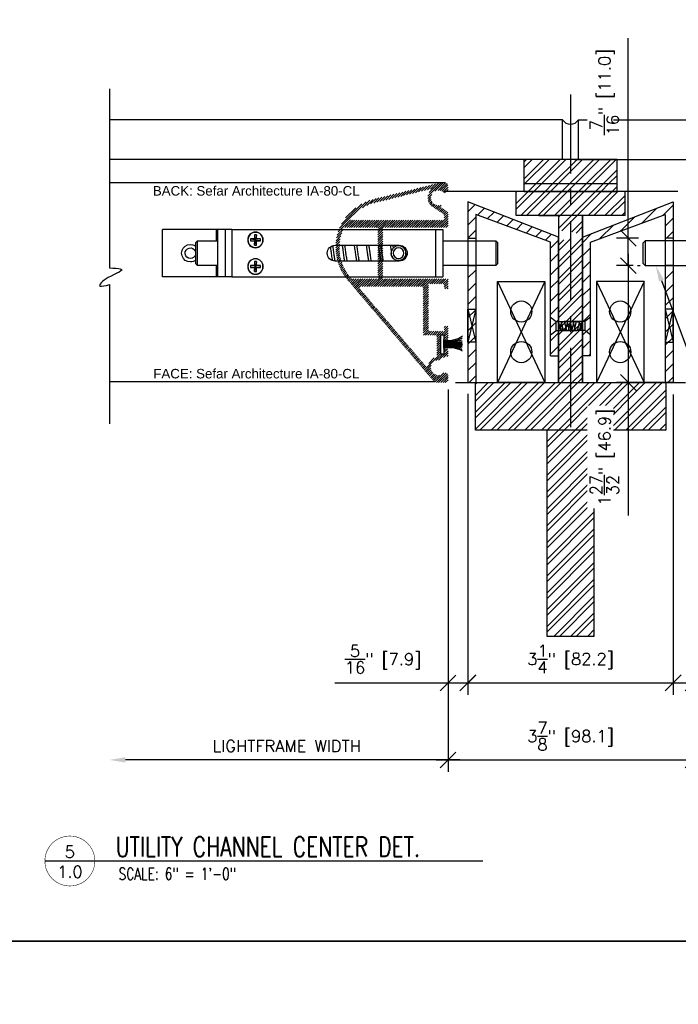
# Model space of a CAD drawing. Header units: inches. Extents: x 0 to 70.2, y -46 to 53.5.
# Tile 2 of 17: x 18.9 to 29.3, y -1 to 14.5. Entities that reach past the tile are written whole.
import ezdxf
from ezdxf import colors
from ezdxf.entities.mleader import LeaderData, LeaderLine
from ezdxf.enums import TextEntityAlignment as Align
from ezdxf.math import Vec2, Vec3

# ---------------------------------------------------------------- set-up
doc = ezdxf.new("R2010")
doc.units = ezdxf.units.IN
doc.header["$MEASUREMENT"] = 0
doc.linetypes.add('CENTER', pattern=[2, 1.25, -0.25, 0.25, -0.25])
for name, color, linetype in [('1-ARCH', 1, 'Continuous'), ('1-DIM', 4, 'Continuous'), ('1-MOUNT', 155, 'Continuous'), ('1-PANEL EDGE', 2, 'Continuous'), ('1-REF', 4, 'Continuous'), ('1-TEXT', 2, 'Continuous'), ('1-TITLE', 4, 'Continuous')]:
    doc.layers.add(name, color=color, linetype=linetype)
doc.layers.add('1-VIEWPORT', color=3, linetype='Continuous', plot=False)
doc.styles.add('TEXT', font='romans.shx')
doc.dimstyles.new('DIM 6-12', dxfattribs={"dimscale": 2, "dimtxt": 0.09375, "dimasz": 0.125, "dimexe": 0.09375, "dimexo": 0.09375, "dimgap": 0.0625, "dimtad": 1, "dimdec": 5, "dimzin": 3, "dimdsep": 46, "dimlunit": 5, "dimtxsty": 'TEXT', "dimblk": 'OBLIQUE', "dimcen": 0.09375, "dimdle": 0.09375, "dimclrd": 256, "dimclre": 4, "dimclrt": 2, "dimadec": 0, "dimazin": 0, "dimtfac": 1, "dimtdec": 5, "dimtmove": 0, "dimatfit": 3, "dimfxl": 0, "dimtolj": 1, "dimtzin": 0, "dimlwd": -1, "dimlwe": -1, "dimarcsym": 0})
pattern_1 = [(45, (-16667.46954, -4857.67709), (-0.1043956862, 0.1043956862), [])]
pattern_2 = [(45, (7.27337, -4.38977), (-0.1325825, 0.1325825), []), (45, (7.36176, -4.38977), (-0.1325825, 0.1325825), [])]

# ---------------------------------------------------------------- blocks, each defined once
blk = doc.blocks.new('_Oblique')
at = {"color": 0, "linetype": 'ByBlock', "lineweight": -2}
blk.add_line((-0.5, -0.5), (0.5, 0.5), dxfattribs=at)
blk = doc.blocks.new('*D50')
at = {"layer": '1-DIM', "color": 4, "transparency": 16777216}
for p, q in [((25.676, 8.702), (25.676, 3.885)), ((25.988, 8.635), (25.988, 3.885))]:
    blk.add_line(p, q, dxfattribs=at)
at = {"layer": '1-DIM', "transparency": 16777216}
for p, q in [((25.676, 4.073), (23.892, 4.073)), ((26.176, 4.073), (25.676, 4.073))]:
    blk.add_line(p, q, dxfattribs=at)
at = {"layer": 'Defpoints', "color": 0, "transparency": 16777216}
for p in [(25.676, 8.89), (25.988, 8.823), (25.676, 4.073)]:
    blk.add_point(p, dxfattribs=at)
at = {"layer": '1-DIM', "transparency": 16777216, "xscale": 0.25, "yscale": 0.25, "zscale": 0.25, "rotation": 180}
blk.add_blockref('_Oblique', (25.676, 4.073), dxfattribs=at)
at = {"layer": '1-DIM', "transparency": 16777216, "xscale": 0.25, "yscale": 0.25, "zscale": 0.25}
blk.add_blockref('_Oblique', (25.988, 4.073), dxfattribs=at)
at = {"layer": '1-DIM', "color": 2, "transparency": 16777216, "insert": (24.651, 4.448), "char_height": 0.1875, "attachment_point": 5, "style": 'TEXT', "bg_fill": 3, "box_fill_scale": 1.25, "bg_fill_color": 256, "bg_fill_true_color": 13158600, "bg_fill_transparency": 0}
blk.add_mtext('\\A1;{\\H1.000000x;\\S5/16;}" [7.9]', dxfattribs=at)
blk = doc.blocks.new('*D51')
at = {"layer": '1-DIM', "color": 4, "transparency": 16777216}
for p, q in [((25.988, 8.635), (25.988, 3.889)), ((29.226, 8.625), (29.226, 3.889))]:
    blk.add_line(p, q, dxfattribs=at)
at = {"layer": '1-DIM', "transparency": 16777216}
blk.add_line((25.801, 4.077), (29.414, 4.077), dxfattribs=at)
at = {"layer": 'Defpoints', "color": 0, "transparency": 16777216}
for p in [(25.988, 8.823), (29.226, 8.813), (29.226, 4.077)]:
    blk.add_point(p, dxfattribs=at)
at = {"layer": '1-DIM', "transparency": 16777216, "xscale": 0.25, "yscale": 0.25, "zscale": 0.25, "rotation": 180}
blk.add_blockref('_Oblique', (25.988, 4.077), dxfattribs=at)
at = {"layer": '1-DIM', "transparency": 16777216, "xscale": 0.25, "yscale": 0.25, "zscale": 0.25}
blk.add_blockref('_Oblique', (29.226, 4.077), dxfattribs=at)
at = {"layer": '1-DIM', "color": 2, "transparency": 16777216, "insert": (27.607, 4.452), "char_height": 0.1875, "attachment_point": 5, "style": 'TEXT', "bg_fill": 3, "box_fill_scale": 1.25, "bg_fill_color": 256, "bg_fill_true_color": 13158600, "bg_fill_transparency": 0}
blk.add_mtext('\\A1;3{\\H1.000000x;\\S1/4;}" [82.2]', dxfattribs=at)
blk = doc.blocks.new('*D52')
at = {"layer": '1-DIM', "color": 4, "transparency": 16777216}
for p, q in [((29.539, 8.702), (29.539, 3.889)), ((29.226, 8.625), (29.226, 3.889))]:
    blk.add_line(p, q, dxfattribs=at)
at = {"layer": '1-DIM', "transparency": 16777216}
for p, q in [((29.039, 4.077), (29.539, 4.077)), ((29.539, 4.077), (31.307, 4.077))]:
    blk.add_line(p, q, dxfattribs=at)
at = {"layer": 'Defpoints', "color": 0, "transparency": 16777216}
for p in [(29.539, 8.89), (29.226, 8.813), (29.539, 4.077)]:
    blk.add_point(p, dxfattribs=at)
at = {"layer": '1-DIM', "transparency": 16777216, "xscale": 0.25, "yscale": 0.25, "zscale": 0.25, "rotation": 180}
blk.add_blockref('_Oblique', (29.226, 4.077), dxfattribs=at)
at = {"layer": '1-DIM', "transparency": 16777216, "xscale": 0.25, "yscale": 0.25, "zscale": 0.25}
blk.add_blockref('_Oblique', (29.539, 4.077), dxfattribs=at)
at = {"layer": '1-DIM', "color": 2, "transparency": 16777216, "insert": (30.548, 4.452), "char_height": 0.1875, "attachment_point": 5, "style": 'TEXT', "bg_fill": 3, "box_fill_scale": 1.25, "bg_fill_color": 256, "bg_fill_true_color": 13158600, "bg_fill_transparency": 0}
blk.add_mtext('\\A1;{\\H1.000000x;\\S5/16;}" [7.9]', dxfattribs=at)
blk = doc.blocks.new('*D53')
at = {"layer": '1-DIM', "color": 4, "transparency": 16777216}
for p, q in [((25.676, 8.702), (25.676, 2.673)), ((29.539, 8.702), (29.539, 2.673))]:
    blk.add_line(p, q, dxfattribs=at)
at = {"layer": '1-DIM', "transparency": 16777216}
blk.add_line((25.488, 2.86), (29.726, 2.86), dxfattribs=at)
at = {"layer": 'Defpoints', "color": 0, "transparency": 16777216}
for p in [(25.676, 8.89), (29.539, 8.89), (29.539, 2.86)]:
    blk.add_point(p, dxfattribs=at)
at = {"layer": '1-DIM', "transparency": 16777216, "xscale": 0.25, "yscale": 0.25, "zscale": 0.25, "rotation": 180}
blk.add_blockref('_Oblique', (25.676, 2.86), dxfattribs=at)
at = {"layer": '1-DIM', "transparency": 16777216, "xscale": 0.25, "yscale": 0.25, "zscale": 0.25}
blk.add_blockref('_Oblique', (29.539, 2.86), dxfattribs=at)
at = {"layer": '1-DIM', "color": 2, "transparency": 16777216, "insert": (27.607, 3.235), "char_height": 0.1875, "attachment_point": 5, "style": 'TEXT', "bg_fill": 3, "box_fill_scale": 1.25, "bg_fill_color": 256, "bg_fill_true_color": 13158600, "bg_fill_transparency": 0}
blk.add_mtext('\\A1;3{\\H1.000000x;\\S7/8;}" [98.1]', dxfattribs=at)
blk = doc.blocks.new('*D55')
at = {"layer": '1-DIM', "color": 4, "transparency": 16777216}
blk.add_line((25.676, 8.702), (25.676, 2.673), dxfattribs=at)
at = {"layer": '1-DIM', "transparency": 16777216}
blk.add_line((25.863, 2.86), (20.588, 2.86), dxfattribs=at)
blk.add_solid([(20.588, 2.902), (20.588, 2.818), (20.338, 2.86)], dxfattribs=at)
at = {"layer": 'Defpoints', "color": 0, "transparency": 16777216}
for p in [(25.676, 8.89), (20.338, 2.86), (20.338, 2.86)]:
    blk.add_point(p, dxfattribs=at)
at = {"layer": '1-DIM', "transparency": 16777216, "xscale": 0.25, "yscale": 0.25, "zscale": 0.25}
blk.add_blockref('_Oblique', (25.676, 2.86), dxfattribs=at)
at = {"layer": '1-DIM', "color": 2, "transparency": 16777216, "insert": (23.132, 3.079), "char_height": 0.1875, "attachment_point": 5, "style": 'TEXT', "bg_fill": 3, "box_fill_scale": 1.25, "bg_fill_color": 256, "bg_fill_true_color": 13158600, "bg_fill_transparency": 0}
blk.add_mtext('\\A1;LIGHTFRAME WIDTH', dxfattribs=at)
blk = doc.blocks.new('LF_SpringBolt3')
at = {"layer": '1-MOUNT'}
for p, q in [((-23.94, 9.52), (-23.94, -9.52)), ((-20.97, 9.52), (-23.94, 9.52)), ((-20.97, 9.52), (-20.97, -9.52)), ((60.58, 9.52), (-20.97, 9.52)), ((60.58, 9.52), (63.21, 9.52)), ((60.58, 9.52), (60.58, -9.52)), ((63.21, -9.52), (63.21, 9.52)), ((63.21, 9.52), (66.18, 9.52)), ((66.18, -9.52), (66.18, 9.52)), ((66.18, 9.52), (66.74, 9.52)), ((66.74, 9.52), (88.42, 9.52)), ((66.74, 4.98), (66.74, 9.52)), ((88.42, -9.52), (88.42, 9.52)), ((-45.14, 4.98), (-45.95, 4.17)), ((-45.95, -4.17), (-45.95, 4.17)), ((-23.94, 4.98), (-45.14, 4.98)), ((-45.14, 4.98), (-45.14, -4.98)), ((49.1, 4.91), (49.1, 5.75)), ((49.1, 5.75), (50.74, 5.75)), ((49.1, 5.75), (50.95, 5.54)), ((49.1, 4.91), (50.95, 5.12)), ((50.74, 4.91), (49.1, 4.91)), ((50.74, 7.39), (51.57, 7.39)), ((50.74, 5.75), (50.74, 7.39)), ((50.74, 7.39), (50.95, 5.54)), ((50.95, 5.54), (50.74, 5.75)), ((50.74, 4.91), (50.95, 5.12)), ((50.74, 3.28), (50.95, 5.12)), ((50.74, 3.28), (50.74, 4.91)), ((50.95, 5.54), (51.37, 5.54)), ((50.95, 5.12), (50.95, 5.54)), ((51.37, 5.12), (50.95, 5.12)), ((51.57, 7.39), (51.37, 5.54)), ((51.57, 5.75), (51.37, 5.54)), ((53.21, 5.75), (51.37, 5.54)), ((51.37, 5.54), (51.37, 5.12)), ((53.21, 4.91), (51.37, 5.12)), ((51.37, 5.12), (51.57, 4.91)), ((51.57, 3.28), (51.37, 5.12)), ((51.57, 7.39), (51.57, 5.75)), ((51.57, 5.75), (53.21, 5.75)), ((51.57, 4.91), (51.57, 3.28)), ((53.21, 4.91), (51.57, 4.91)), ((53.21, 5.75), (53.21, 4.91)), ((74.4, 4.98), (66.18, 4.98)), ((75.21, 4.17), (74.4, 4.98)), ((74.4, -4.98), (74.4, 4.98)), ((75.21, 4.17), (75.21, -4.17)), ((-9.11, 0.01), (-9.11, 0)), ((19.27, 3.16), (-6.46, 3.16)), ((-3.18, 0), (-3.18, 0.01)), ((51.57, 3.28), (50.74, 3.28)), ((-6.46, -3.16), (19.27, -3.16)), ((50.74, -3.28), (51.57, -3.28)), ((50.74, -4.91), (50.74, -3.28)), ((50.74, -3.28), (50.95, -5.12)), ((51.57, -3.28), (51.37, -5.12)), ((51.57, -3.28), (51.57, -4.91)), ((-45.95, -4.17), (-45.14, -4.98)), ((-45.14, -4.98), (-23.94, -4.98)), ((49.1, -5.75), (49.1, -4.91)), ((49.1, -4.91), (50.74, -4.91)), ((49.1, -4.91), (50.95, -5.12)), ((49.1, -5.75), (50.95, -5.54)), ((50.74, -5.75), (49.1, -5.75)), ((50.95, -5.12), (50.74, -4.91)), ((50.74, -7.39), (50.95, -5.54)), ((50.74, -5.75), (50.95, -5.54)), ((50.74, -7.39), (50.74, -5.75)), ((51.57, -7.39), (50.74, -7.39)), ((50.95, -5.12), (51.37, -5.12)), ((50.95, -5.54), (50.95, -5.12)), ((51.37, -5.54), (50.95, -5.54)), ((51.57, -4.91), (51.37, -5.12)), ((53.21, -4.91), (51.37, -5.12)), ((51.37, -5.12), (51.37, -5.54)), ((51.57, -7.39), (51.37, -5.54)), ((51.37, -5.54), (51.57, -5.75)), ((53.21, -5.75), (51.37, -5.54)), ((51.57, -4.91), (53.21, -4.91)), ((51.57, -5.75), (51.57, -7.39)), ((53.21, -5.75), (51.57, -5.75)), ((53.21, -4.91), (53.21, -5.75)), ((66.18, -4.98), (74.4, -4.98)), ((66.74, -9.52), (66.74, -4.98)), ((74.4, -4.98), (75.21, -4.17)), ((-20.97, -9.52), (-23.94, -9.52)), ((60.58, -9.52), (-20.97, -9.52)), ((60.58, -9.52), (63.21, -9.52)), ((63.21, -9.52), (66.18, -9.52)), ((66.18, -9.52), (66.74, -9.52)), ((66.74, -9.52), (88.42, -9.52))]:
    blk.add_line(p, q, dxfattribs=at)
for centre, radius in [((51.16, 5.33), 3.12), ((51.16, 5.33), 3.02), ((-6.15, 0.01), 2.97), ((-6.15, 0.01), 2.15), ((51.16, -5.33), 3.12), ((51.16, -5.33), 3.02)]:
    blk.add_circle(centre, radius, dxfattribs=at)
for centre, radius, start, end in [((-6.46, 0), 3.16, 90, 270), ((19.27, 0), 3.16, 270, 90), ((77.2, 0), 3.52, 270, 124.5162), ((77.2, 0), 2.13, 270, 159.6745), ((77.2, 0), 2.13, 200.3255, 270), ((77.2, 0), 3.52, 235.4838, 270)]:
    blk.add_arc(centre, radius, start, end, dxfattribs=at)
for points, knots in [([(-9.11, 0), (-9.11, -0.07), (-9.11, -0.22), (-9.08, -0.45), (-9.04, -0.67), (-8.96, -0.96), (-8.82, -1.31), (-8.59, -1.7), (-8.3, -2.05), (-8.01, -2.32), (-7.74, -2.51), (-7.51, -2.64), (-7.27, -2.75), (-6.97, -2.85), (-6.61, -2.94), (-6.2, -2.97), (-5.78, -2.95), (-5.38, -2.87), (-4.99, -2.74), (-4.61, -2.55), (-4.25, -2.3), (-3.97, -2.02), (-3.76, -1.77), (-3.62, -1.55), (-3.49, -1.32), (-3.38, -1.07), (-3.3, -0.83), (-3.24, -0.58), (-3.2, -0.33), (-3.18, -0.13), (-3.19, -0.02), (-3.19, 0)], [0, 0, 0, 0, 0.023421, 0.047024, 0.071189, 0.09554, 0.14249, 0.190629, 0.241214, 0.292972, 0.321092, 0.349414, 0.378424, 0.407702, 0.450714, 0.494929, 0.537966, 0.582295, 0.625059, 0.668737, 0.718873, 0.770138, 0.798363, 0.826795, 0.855925, 0.885321, 0.911617, 0.938141, 0.965431, 0.993005, 1, 1, 1, 1]), ([(-3.84, 3.16), (-3.88, 2.93), (-3.93, 2.57), (-3.99, 2.17), (-4.01, 2.03)], [0, 0, 0, 0, 0.6378752, 1, 1, 1, 1]), ([(-3.32, 0.81), (-3.29, 1.01), (-3.21, 1.58), (-3.09, 2.37), (-3.01, 2.91), (-2.97, 3.13)], [0, 0, 0, 0, 0.241534, 0.691453, 1, 1, 1, 1]), ([(0.98, 3.16), (0.95, 2.92), (0.87, 2.44), (0.75, 1.63), (0.63, 0.73), (0.49, -0.27), (0.34, -1.33), (0.19, -2.31), (0.1, -2.92), (0.05, -3.16), (0.05, -3.16)], [0, 0, 0, 0, 0.120837, 0.24625, 0.377183, 0.523505, 0.688433, 0.855096, 0.997092, 1, 1, 1, 1]), ([(0.93, -3.16), (0.97, -2.88), (1.07, -2.32), (1.2, -1.41), (1.33, -0.5), (1.45, 0.42), (1.59, 1.39), (1.73, 2.35), (1.82, 2.91), (1.86, 3.16)], [0, 0, 0, 0, 0.150741, 0.2964635, 0.4316106, 0.5604669, 0.7055656, 0.8682566, 1, 1, 1, 1]), ([(5.81, 3.16), (5.78, 2.97), (5.71, 2.52), (5.59, 1.73), (5.47, 0.83), (5.34, -0.11), (5.19, -1.13), (5.04, -2.15), (4.94, -2.84), (4.88, -3.13), (4.88, -3.16)], [0, 0, 0, 0, 0.097133, 0.2369338, 0.3666821, 0.5007488, 0.6530897, 0.8220158, 0.9828218, 1, 1, 1, 1]), ([(5.75, -3.16), (5.77, -3.08), (5.82, -2.76), (5.92, -2.13), (6.04, -1.3), (6.17, -0.41), (6.3, 0.55), (6.44, 1.58), (6.58, 2.49), (6.66, 2.99), (6.69, 3.16)], [0, 0, 0, 0, 0.046997, 0.181494, 0.312591, 0.44025, 0.578891, 0.735808, 0.906679, 1, 1, 1, 1]), ([(10.64, 3.16), (10.62, 3.06), (10.56, 2.66), (10.44, 1.87), (10.3, 0.87), (10.16, -0.14), (10.01, -1.2), (9.86, -2.25), (9.75, -2.87), (9.7, -3.16)], [0, 0, 0, 0, 0.0532998, 0.2154366, 0.365836, 0.5051875, 0.6614234, 0.8394436, 1, 1, 1, 1]), ([(10.58, -3.16), (10.59, -3.08), (10.65, -2.77), (10.74, -2.15), (10.87, -1.29), (11.01, -0.32), (11.15, 0.75), (11.31, 1.83), (11.43, 2.65), (11.49, 3.05), (11.51, 3.16)], [0, 0, 0, 0, 0.0480838, 0.1736446, 0.3081735, 0.4535158, 0.6104099, 0.7815459, 0.9413027, 1, 1, 1, 1]), ([(15.47, 3.16), (15.45, 3.06), (15.37, 2.62), (15.25, 1.77), (15.1, 0.72), (14.97, -0.29), (14.82, -1.3), (14.68, -2.29), (14.58, -2.88), (14.53, -3.16)], [0, 0, 0, 0, 0.056397, 0.233949, 0.390134, 0.529663, 0.680422, 0.843136, 1, 1, 1, 1]), ([(15.4, -3.16), (15.44, -2.97), (15.52, -2.48), (15.65, -1.57), (15.81, -0.49), (15.95, 0.58), (16.09, 1.56), (16.22, 2.42), (16.3, 2.92), (16.34, 3.16)], [0, 0, 0, 0, 0.106215, 0.264768, 0.437063, 0.595219, 0.741555, 0.877063, 1, 1, 1, 1]), ([(20.26, 2.97), (20.24, 2.86), (20.17, 2.43), (20.05, 1.61), (19.91, 0.6), (19.79, -0.34), (19.66, -1.24), (19.52, -2.12), (19.42, -2.79), (19.37, -3.09), (19.36, -3.15)], [0, 0, 0, 0, 0.057718, 0.232397, 0.388826, 0.526345, 0.661832, 0.807932, 0.963476, 1, 1, 1, 1]), ([(20.26, -2.98), (20.29, -2.78), (20.38, -2.26), (20.52, -1.33), (20.67, -0.28), (20.8, 0.69), (20.92, 1.57), (21.01, 2.2), (21.06, 2.52), (21.07, 2.59)], [0, 0, 0, 0, 0.122851, 0.320395, 0.502939, 0.664, 0.811265, 0.962056, 1, 1, 1, 1])]:
    blk.add_open_spline(points, degree=3, knots=knots, dxfattribs=at)
blk = doc.blocks.new('*D56')
at = {"layer": '1-DIM', "transparency": 16777216}
for p, q in [((28.518, 11.09), (28.518, 14.245)), ((28.518, 10.658), (28.518, 11.277))]:
    blk.add_line(p, q, dxfattribs=at)
at = {"layer": '1-DIM', "color": 4, "transparency": 16777216}
for p, q in [((28.677, 11.09), (28.33, 11.09)), ((28.597, 10.658), (28.33, 10.658))]:
    blk.add_line(p, q, dxfattribs=at)
at = {"layer": 'Defpoints', "color": 0, "transparency": 16777216}
for p in [(28.865, 11.09), (28.518, 10.658), (28.784, 10.658)]:
    blk.add_point(p, dxfattribs=at)
at = {"layer": '1-DIM', "transparency": 16777216, "xscale": 0.25, "yscale": 0.25, "zscale": 0.25}
for p, rotation in [((28.518, 11.09), 90), ((28.518, 10.658), 270)]:
    blk.add_blockref('_Oblique', p, dxfattribs=dict(at, rotation=rotation))
at = {"layer": '1-DIM', "color": 2, "transparency": 16777216, "insert": (28.143, 13.397), "char_height": 0.1875, "attachment_point": 5, "rotation": 90, "style": 'TEXT', "bg_fill": 3, "box_fill_scale": 1.25, "bg_fill_color": 256, "bg_fill_true_color": 13158600, "bg_fill_transparency": 0}
blk.add_mtext('\\A1;{\\H1.000000x;\\S7/16;}" [11.0]', dxfattribs=at)
blk = doc.blocks.new('*D57')
at = {"layer": '1-DIM', "transparency": 16777216}
for p, q in [((28.518, 10.845), (28.518, 8.813)), ((28.518, 8.813), (28.518, 6.714))]:
    blk.add_line(p, q, dxfattribs=at)
at = {"layer": '1-DIM', "color": 4, "transparency": 16777216}
for p, q in [((28.665, 10.658), (28.705, 10.658)), ((29.084, 8.813), (28.33, 8.813))]:
    blk.add_line(p, q, dxfattribs=at)
at = {"layer": 'Defpoints', "color": 0, "transparency": 16777216}
for p in [(28.478, 10.658), (28.518, 8.813), (29.272, 8.813)]:
    blk.add_point(p, dxfattribs=at)
at = {"layer": '1-DIM', "transparency": 16777216, "xscale": 0.25, "yscale": 0.25, "zscale": 0.25}
for p, rotation in [((28.518, 10.658), 90), ((28.518, 8.813), 270)]:
    blk.add_blockref('_Oblique', p, dxfattribs=dict(at, rotation=rotation))
at = {"layer": '1-DIM', "color": 2, "transparency": 16777216, "insert": (28.143, 7.638), "char_height": 0.1875, "attachment_point": 5, "rotation": 90, "style": 'TEXT', "bg_fill": 3, "box_fill_scale": 1.25, "bg_fill_color": 256, "bg_fill_true_color": 13158600, "bg_fill_transparency": 0}
blk.add_mtext('\\A1;1{\\H1.000000x;\\S27/32;}" [46.9]', dxfattribs=at)
blk = doc.blocks.new('*U86')
at = {"layer": '1-TITLE', "const_width": 0.00651}
blk.add_lwpolyline([(0, 0, 1), (0.628, 0, 0.414214), (0.314, 0.314, 0.414214), (0, 0, 2.926408)], format="xyb", dxfattribs=at)
at = {"layer": '1-TITLE', "const_width": 0.02}
blk.add_lwpolyline([(0, 0), (5.507, 0)], dxfattribs=at)
at = {"layer": '1-TEXT', "color": 2, "style": 'TEXT'}
blk.add_attdef('VIEWNAME', (0.89, 0.061), '', height=0.25, dxfattribs=at)
at = {"layer": '1-TEXT', "style": 'TEXT'}
for tag, p in [('DETAIL#', (0.301, 0.094)), ('SHEET#', (0.306, -0.207))]:
    blk.add_attdef(tag, text='', height=0.125, dxfattribs=at).set_placement(p, align=Align.CENTER)
for tag, p in [('NOTE1', (0.926, -0.281)), ('NOTE2', (0.926, -0.463)), ('NOTE3', (0.926, -0.655)), ('NOTE4', (0.926, -0.832))]:
    blk.add_attdef(tag, p, '', height=0.125, dxfattribs=at)

msp = doc.modelspace()

# ---------------------------------------------------------------- hatches: boundary and pattern name
at = {"layer": '1-ARCH', "ltscale": 0.005}
h = msp.add_hatch(dxfattribs=at)
h.set_pattern_fill('ANSI32', color=8, scale=0.5)
h.set_pattern_definition(pattern_2)
h.paths.add_polyline_path([(28.341, 11.954105), (28.341, 12.334105), (26.873402, 12.334105), (26.873402, 11.954105)])
h = msp.add_hatch(dxfattribs=at)
h.set_pattern_fill('ANSI32', color=8, scale=0.5)
h.set_pattern_definition(pattern_2)
h.paths.add_polyline_path([(27.417201, 11.208874), (27.510951, 11.208874), (27.520661, 11.207824), (27.530367, 11.206757), (27.540062, 11.205656), (27.549743, 11.204502), (27.559404, 11.20328), (27.569041, 11.201972), (27.578648, 11.20056), (27.588221, 11.199028), (27.597754, 11.197358), (27.607243, 11.195532), (27.616683, 11.193535), (27.626068, 11.191348), (27.635395, 11.188955), (27.644658, 11.186338), (27.653856, 11.183493), (27.662993, 11.180436), (27.672075, 11.177185), (27.681106, 11.173757), (27.690092, 11.17017), (27.699038, 11.166442), (27.707948, 11.162591), (27.716828, 11.158633), (27.725683, 11.154587), (27.734518, 11.150471), (27.743337, 11.146301), (27.752147, 11.142097), (27.760951, 11.137874), (27.752147, 11.133652), (27.743337, 11.129447), (27.734518, 11.125278), (27.725683, 11.121161), (27.716828, 11.117116), (27.707948, 11.113158), (27.699038, 11.109306), (27.690092, 11.105579), (27.681106, 11.101992), (27.672075, 11.098564), (27.662993, 11.095313), (27.653856, 11.092256), (27.644658, 11.089411), (27.635395, 11.086794), (27.626068, 11.0844), (27.616683, 11.082214), (27.607243, 11.080216), (27.597754, 11.078391), (27.588221, 11.076721), (27.578648, 11.075189), (27.569041, 11.073777), (27.559404, 11.072469), (27.549743, 11.071247), (27.540062, 11.070093), (27.530367, 11.068992), (27.520661, 11.067924), (27.510951, 11.066874), (27.417201, 11.066874), (27.417201, 8.812574), (27.797201, 8.812574), (27.797201, 11.449105), (27.417201, 11.449105)])
h.paths.add_polyline_path([(28.466, 11.449105), (28.466, 11.829105), (26.748402, 11.829105), (26.748402, 11.449105)])
h = msp.add_hatch(dxfattribs=at)
h.set_pattern_fill('ANSI32', color=8, scale=0.5)
h.set_pattern_definition(pattern_2)
h.paths.add_polyline_path([(28.341, 11.829105), (28.341, 11.954105), (26.873402, 11.954105), (26.873402, 11.829105)])
h = msp.add_hatch(dxfattribs=at)
h.set_pattern_fill('ANSI31', color=8, scale=1.181102)
h.set_pattern_definition(pattern_1)
h.paths.add_polyline_path([(25.988107, 11.089506), (26.113107, 11.089506), (26.113107, 11.463952), (27.292201, 11.02915), (27.292201, 9.235927), (27.417201, 9.235927), (27.417201, 11.106519), (25.988107, 11.665906)])
h.paths.add_polyline_path([(26.113107, 10.657636), (25.988107, 10.657636), (25.988107, 8.824105), (26.113107, 8.812574)])

# ---------------------------------------------------------------- linework, layer by layer
for p, q in [((27.482201, 12.959105), (20.337714, 12.959105)), ((27.482201, 12.334105), (27.482201, 12.959105)), ((27.732201, 12.334105), (27.732201, 12.959105)), ((27.732201, 12.959105), (34.246989, 12.959105)), ((27.482201, 12.334105), (20.337714, 12.334105)), ((28.341, 12.334105), (26.873402, 12.334105)), ((26.873402, 11.954105), (26.873402, 12.334105)), ((27.667201, 12.334105), (34.246989, 12.334105)), ((28.341, 11.954105), (28.341, 12.334105)), ((29.301514, 11.829105), (25.606293, 11.829105)), ((26.748402, 11.449105), (26.748402, 11.829105)), ((26.873402, 11.829105), (26.873402, 11.954105)), ((26.873402, 11.954105), (28.341, 11.954105)), ((26.873402, 11.954105), (28.341, 11.954105)), ((26.873402, 11.829105), (28.341, 11.829105)), ((28.341, 11.829105), (28.341, 11.954105)), ((28.466, 11.449105), (28.466, 11.829105)), ((28.466, 11.449105), (26.748402, 11.449105)), ((27.104701, 11.449105), (27.417201, 11.449105)), ((27.417201, 11.449105), (27.417201, 8.812574)), ((27.417201, 11.449105), (27.417201, 8.812574)), ((27.797201, 11.449105), (27.797201, 8.812574)), ((27.797201, 8.812574), (27.797201, 11.449105)), ((25.988107, 11.089506), (26.113107, 11.089506)), ((29.226296, 11.089506), (29.101296, 11.089506)), ((25.988107, 10.657636), (26.113107, 10.657636)), ((25.988107, 9.969806), (26.113107, 9.450432)), ((26.113107, 9.969806), (25.988107, 9.450432)), ((29.226296, 9.969806), (29.101296, 9.450432)), ((29.101296, 9.969806), (29.226296, 9.450432)), ((27.293231, 9.844931), (27.379283, 9.777408)), ((27.921172, 9.844931), (27.835119, 9.777408)), ((27.293231, 9.567579), (27.379283, 9.635102)), ((27.379283, 9.635102), (27.379283, 9.777408)), ((27.45356, 9.635255), (27.417201, 9.777408)), ((27.42231, 9.635255), (27.51606, 9.635255)), ((27.496067, 9.635255), (27.459709, 9.777408)), ((27.548285, 9.635255), (27.511926, 9.777408)), ((27.529749, 9.635255), (27.566108, 9.777408)), ((27.588958, 9.635255), (27.552599, 9.777408)), ((27.574198, 9.635255), (27.610557, 9.777408)), ((27.640204, 9.635255), (27.603845, 9.777408)), ((27.625444, 9.635255), (27.661803, 9.777408)), ((27.684653, 9.635255), (27.648295, 9.777408)), ((27.666118, 9.635255), (27.702477, 9.777408)), ((27.792092, 9.635255), (27.698342, 9.635255)), ((27.718335, 9.635255), (27.754694, 9.777408)), ((27.760842, 9.635255), (27.797201, 9.777408)), ((27.835119, 9.777408), (27.835119, 9.635102)), ((27.921172, 9.567579), (27.835119, 9.635102)), ((27.292201, 9.235927), (27.417201, 9.235927)), ((27.922201, 9.235927), (27.797201, 9.235927)), ((25.794701, 8.812574), (29.419701, 8.812574)), ((25.988107, 8.812574), (26.113107, 8.812574))]:
    msp.add_line(p, q, dxfattribs=at)
at = {"layer": '1-ARCH'}
msp.add_line((29.226296, 10.657636), (29.101296, 10.657636), dxfattribs=at)
at = {"layer": '1-ARCH', "ltscale": 0.005}
for points in [[(26.113107, 9.450432), (25.988107, 9.450432), (25.988107, 9.969806), (26.113107, 9.969806)], [(29.101296, 9.450432), (29.226296, 9.450432), (29.226296, 9.969806), (29.101296, 9.969806)]]:
    msp.add_lwpolyline(points, close=True, dxfattribs=at)
for points in [[(27.379283, 9.777408), (27.706134, 9.777408)], [(27.379283, 9.635102), (27.706134, 9.635102)], [(27.835119, 9.777408), (27.508268, 9.777408)], [(27.835119, 9.635102), (27.508268, 9.635102)]]:
    msp.add_lwpolyline(points, dxfattribs=at)
for centre in [(26.830453, 9.93413), (28.390854, 9.93413), (26.830453, 9.293756), (28.390854, 9.293756)]:
    msp.add_circle(centre, 0.167135, dxfattribs=at)
msp.add_arc((27.607201, 13.035571), 0.146534, 211.4555234, 328.5444766, dxfattribs=at)
for points in [[(27.508268, 9.777255), (27.464466, 9.755613), (27.448342, 9.706255)], [(27.508268, 9.635255), (27.464466, 9.656897), (27.448342, 9.706255)], [(27.706134, 9.777255), (27.749936, 9.755613), (27.76606, 9.706255)], [(27.706134, 9.635255), (27.749936, 9.656897), (27.76606, 9.706255)]]:
    msp.add_spline(points, degree=3, dxfattribs=at)
at = {"layer": '1-MOUNT'}
for p, q in [((25.616552, 9.562548), (25.557496, 9.562548)), ((25.557496, 9.562548), (25.557496, 9.267272)), ((25.616552, 9.267272), (25.616552, 9.562548)), ((25.557496, 9.267272), (25.616552, 9.267272))]:
    msp.add_line(p, q, dxfattribs=at)
for centre, radius, start, end in [((25.683089, 9.84231), 0.364943, 256.4489011, 307.1148358), ((25.717643, 10.043792), 0.584353, 258.2738241, 288.0779778), ((25.698251, 9.875249), 0.408995, 255.9635337, 299.8023488), ((25.708569, 8.907279), 0.464056, 65.7759946, 103.6722092), ((25.727241, 12.012814), 2.588179, 267.1577647, 273.8349751), ((25.727241, 6.817006), 2.588179, 86.1650249, 92.8422353), ((25.742838, 10.697982), 1.24854, 263.3870363, 277.178616), ((25.71202, 8.689951), 0.691411, 74.3220725, 99.4034058), ((25.698281, 8.95403), 0.409526, 60.2450641, 104.0221902), ((25.751082, 11.282359), 1.839888, 265.2942058, 274.5743684), ((25.751082, 7.547461), 1.839888, 85.4256316, 94.7057942), ((25.72527, 10.998589), 1.568007, 265.4372708, 276.377858), ((25.72527, 7.83123), 1.568007, 83.622142, 94.5627292), ((25.74261, 5.484373), 3.926855, 87.6846174, 92.0719572), ((25.724044, 13.543809), 4.128813, 268.2893338, 272.4625206)]:
    msp.add_arc(centre, radius, start, end, dxfattribs=at)
at = {"layer": '1-PANEL EDGE'}
for p, q in [((25.636237, 11.962342), (20.337714, 11.962342)), ((25.471226, 8.823491), (20.337714, 8.823491))]:
    msp.add_line(p, q, dxfattribs=at)
at = {"layer": '1-VIEWPORT'}
for points in [[(11, 46), (70.242809, 46), (70.242809, 0), (11, 0)], [(11, 0), (70.242809, 0), (70.242809, -46), (11, -46)]]:
    msp.add_lwpolyline(points, close=True, dxfattribs=at)

# ---------------------------------------------------------------- block references
at = {"layer": '1-MOUNT', "yscale": 0.03937007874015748, "zscale": 0.03937007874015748}
for p, xscale in [((24.653048, 10.853886), -0.03937007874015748), ((30.561355, 10.853886), 0.03937007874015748)]:
    msp.add_blockref('LF_SpringBolt3', p, dxfattribs=dict(at, xscale=xscale))
at = {"layer": '1-TITLE'}
ref = msp.add_blockref('*U86', (19.318463, 1.265638), dxfattribs=dict(at, xscale=1.254172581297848, yscale=1.254172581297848, zscale=1.254172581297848))
ref.add_attrib('VIEWNAME', 'UTILITY CHANNEL CENTER DET.', (20.434804, 1.334797), dxfattribs={"color": 2, "height": 0.31249502, "style": 'TEXT', "width": 0.75})
ref.add_attrib('DETAIL#', '5', dxfattribs={"color": 2, "height": 0.1875, "style": 'TEXT'}).set_placement((19.712553, 1.409406), align=Align.MIDDLE_CENTER)
ref.add_attrib('SHEET#', '1.0', dxfattribs={"color": 2, "height": 0.1875, "style": 'TEXT'}).set_placement((19.712553, 1.095853), align=Align.MIDDLE_CENTER)
ref.add_attrib('NOTE1', 'SCALE: 6" = 1\'-0"', dxfattribs={"color": 2, "height": 0.1875, "style": 'TEXT', "width": 0.75}).set_placement((20.480002, 0.913644), align=Align.BOTTOM_LEFT)

# ---------------------------------------------------------------- texts
at = {"layer": '1-TEXT', "insert": (20.476615, 11.912775), "char_height": 0.15, "width": 4.32721011, "attachment_point": 1, "line_spacing_factor": 0.963855}
msp.add_mtext('\\pi0.54456;{\\fArial|b0|i0|c0|p34;BACK: Sefar Architecture IA-80-CL}', dxfattribs=at)

# ---------------------------------------------------------------- next in the draw order: dimensions: what is measured, and where the dimension line sits
at = {"layer": '1-DIM'}
dim = msp.add_linear_dim(base=(25.675607, 4.072835), p1=(25.988107, 8.822574), p2=(25.675607, 8.889919), dimstyle='DIM 6-12', override={"dimpost": '"'}, dxfattribs=at)
dim.commit()
dim.dimension.update_dxf_attribs({"geometry": '*D50', "text_midpoint": (24.650822, 4.072835), "dimtype": 160})

# ---------------------------------------------------------------- next in the draw order: dimensions: what is measured, and where the dimension line sits
dim = msp.add_linear_dim(base=(29.226296, 4.076744), p1=(25.988107, 8.822574), p2=(29.226296, 8.812574), dimstyle='DIM 6-12', override={"dimpost": '"'}, dxfattribs=at)
dim.commit()
dim.dimension.update_dxf_attribs({"geometry": '*D51', "text_midpoint": (27.607201, 4.451744)})

# ---------------------------------------------------------------- next in the draw order: dimensions: what is measured, and where the dimension line sits
dim = msp.add_linear_dim(base=(29.538796, 4.076744), p1=(29.226296, 8.812574), p2=(29.538796, 8.889919), dimstyle='DIM 6-12', override={"dimpost": '"'}, dxfattribs=at)
dim.commit()
dim.dimension.update_dxf_attribs({"geometry": '*D52', "text_midpoint": (30.547724, 4.076744), "dimtype": 160})

# ---------------------------------------------------------------- next in the draw order: dimensions: what is measured, and where the dimension line sits
dim = msp.add_linear_dim(base=(29.538796, 2.860109), p1=(25.675607, 8.889919), p2=(29.538796, 8.889919), dimstyle='DIM 6-12', override={"dimpost": '"'}, dxfattribs=at)
dim.commit()
dim.dimension.update_dxf_attribs({"geometry": '*D53', "text_midpoint": (27.607201, 3.235109)})

# ---------------------------------------------------------------- next in the draw order: hatches: boundary and pattern name
at = {"layer": '1-ARCH', "ltscale": 0.005}
h = msp.add_hatch(dxfattribs=at)
h.set_pattern_fill('ANSI31', color=8, scale=1.181102)
h.set_pattern_definition(pattern_1)
h.paths.add_polyline_path([(29.226296, 11.089506), (29.101296, 11.089506), (29.101296, 11.463952), (27.922201, 11.02915), (27.922201, 9.235927), (27.797201, 9.235927), (27.797201, 11.106519), (29.226296, 11.665906)])
h.paths.add_polyline_path([(29.101296, 10.657636), (29.226296, 10.657636), (29.226296, 8.824105), (29.101296, 8.812574)])
h = msp.add_hatch(dxfattribs=at)
h.set_pattern_fill('ANSI32', color=8, scale=0.5)
h.set_pattern_definition([(45, (-16668.2047, -4847.14399), (-0.1325825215, 0.1325825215), []), (45, (-16668.11631, -4847.14399), (-0.1325825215, 0.1325825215), [])])
h.paths.add_polyline_path([(27.607201, 8.812574), (26.107201, 8.812574), (26.107201, 8.062574), (27.607201, 8.062574)])
h.paths.add_polyline_path([(29.107201, 8.812574), (27.607201, 8.812574), (27.607201, 8.062574), (29.107201, 8.062574)])
h.paths.add_polyline_path([(27.232201, 8.062574), (27.232201, 4.812574), (27.982201, 4.812574), (27.982201, 8.062574)])

# ---------------------------------------------------------------- next in the draw order: linework, layer by layer
for p, q in [((26.45455, 10.406967), (27.202398, 8.812574)), ((27.202398, 10.406967), (26.45455, 8.812574)), ((27.417201, 8.812574), (27.417201, 10.406967)), ((28.766757, 10.406967), (28.018909, 8.812574)), ((28.018909, 10.406967), (28.766757, 8.812574)), ((26.117201, 8.812574), (26.232201, 8.812574)), ((28.722201, 8.812574), (28.607201, 8.812574)), ((29.226296, 8.812574), (29.101296, 8.812574))]:
    msp.add_line(p, q, dxfattribs=at)
for points in [[(27.417201, 9.235927), (27.417201, 11.106519), (25.988107, 11.665906), (25.988107, 8.812574)], [(27.797201, 9.235927), (27.797201, 11.106519), (29.226296, 11.665906), (29.226296, 8.812574)], [(27.292201, 9.235927), (27.292201, 11.02915), (26.113107, 11.463952), (26.113107, 8.812574)], [(27.922201, 9.235927), (27.922201, 11.02915), (29.101296, 11.463952), (29.101296, 8.812574)]]:
    msp.add_lwpolyline(points, dxfattribs=at)
for points in [[(26.45455, 10.406967), (27.202398, 10.406967), (27.202398, 8.812574), (26.45455, 8.812574)], [(28.766757, 10.406967), (28.018909, 10.406967), (28.018909, 8.812574), (28.766757, 8.812574)], [(26.107201, 8.812574), (29.107201, 8.812574), (29.107201, 8.062574), (26.107201, 8.062574)], [(27.982201, 8.062574), (27.232201, 8.062574), (27.232201, 4.812574), (27.982201, 4.812574)]]:
    msp.add_lwpolyline(points, close=True, dxfattribs=at)
at = {"layer": '1-REF', "linetype": 'CENTER'}
msp.add_line((27.607201, 13.35919), (27.607201, 7.962306), dxfattribs=at)

# ---------------------------------------------------------------- next in the draw order: dimensions: what is measured, and where the dimension line sits
at = {"layer": '1-DIM'}
dim = msp.add_linear_dim(base=(20.337714, 2.860109), p1=(25.675607, 8.889919), p2=(20.337714, 2.860109), angle=180, text='LIGHTFRAME WIDTH', dimstyle='DIM 6-12', override={"dimpost": '"', "dimblk1": 'Oblique', "dimsah": 1}, dxfattribs=at)
dim.commit()
dim.dimension.update_dxf_attribs({"geometry": '*D55', "text_midpoint": (23.13166, 3.078859)})

# ---------------------------------------------------------------- next in the draw order: hatches: boundary and pattern name
at = {"layer": '1-MOUNT'}
h = msp.add_hatch(dxfattribs=at)
h.set_pattern_fill('ANSI31', color=256, scale=0.007874)
h.set_pattern_definition([(45, (-74.781255, -3.531137), (-0.017677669, 0.017677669), [])])
h.paths.add_polyline_path([(25.675607, 11.492889, 0.251490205), (25.666796, 11.509298), (25.567368, 11.575192, -0.4044897), (25.563836, 11.591231, 1.022589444), (25.550508, 11.611377, -1.706332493), (25.607528, 11.809423, 0.156859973), (25.611806, 11.807197), (25.629432, 11.804198, 0.131652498), (25.635519, 11.804767), (25.649923, 11.810107, 0.313658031), (25.675607, 11.847022), (25.675607, 11.922972, 0.414213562), (25.636237, 11.962342), (25.555449, 11.962342, 0.060643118), (25.527113, 11.958892), (24.502447, 11.705667, 0.556933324), (24.091193, 10.431549), (25.430798, 8.854227, 0.220134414), (25.520823, 8.812574), (25.636237, 8.812574, 0.414213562), (25.675607, 8.851944), (25.675607, 8.927894, 0.313658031), (25.649923, 8.964808), (25.635519, 8.970148, 0.131652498), (25.629432, 8.970718), (25.611806, 8.967718, 0.156859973), (25.607528, 8.965492, -1.664661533), (25.545493, 9.1646, 0.20305869), (25.551496, 9.165903, 0.654192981), (25.563836, 9.183685, -0.446964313), (25.568846, 9.200557), (25.675607, 9.229163), (25.675607, 9.344044), (25.616552, 9.344044), (25.616552, 9.267272), (25.557496, 9.267272), (25.557496, 9.562548), (25.616552, 9.562548), (25.616552, 9.485776), (25.675607, 9.485776), (25.675607, 9.700343), (25.616552, 9.700343), (25.616552, 9.621603), (25.36852, 9.621603), (25.36852, 9.983807), (25.360646, 9.995618), (25.36852, 10.007429), (25.36852, 10.369634), (25.616552, 10.369634), (25.616552, 10.290894), (25.675607, 10.290894), (25.675607, 10.448374), (24.648048, 10.448374), (24.648048, 10.842075), (24.640174, 10.853886), (24.648048, 10.865697), (24.648048, 11.259398), (25.675607, 11.259398)])
h.paths.add_polyline_path([(24.148835, 11.377508, -0.637337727), (24.133765, 11.409858, -0.158720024), (24.516615, 11.648336), (25.406667, 11.868295), (25.418421, 11.856541, 0.507004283), (25.431118, 11.586896), (25.607741, 11.469842, -0.251490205), (25.616552, 11.453433), (25.616552, 11.397193, -0.414213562), (25.596867, 11.377508)], flags=16)
h.paths.add_polyline_path([(24.569307, 11.239713), (24.569307, 10.468059, -0.414213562), (24.549622, 10.448374), (24.163832, 10.448374, -0.213044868), (24.149178, 10.454915, -0.300014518), (24.03075, 11.248003, -0.291913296), (24.048605, 11.259398), (24.549622, 11.259398, -0.414213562)], flags=16)
h.paths.add_polyline_path([(25.266158, 10.330264, -0.414213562), (25.285843, 10.310579), (25.285843, 9.562548), (25.478756, 9.562548, -0.414213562), (25.498441, 9.542863), (25.498441, 9.230109, -0.345015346), (25.483472, 9.210997, 0.285998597), (25.360069, 9.084188), (25.332708, 9.060951), (24.282233, 10.297836, -0.639163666), (24.297237, 10.330264)], flags=16)

# ---------------------------------------------------------------- next in the draw order: linework, layer by layer
at = {"layer": '1-REF', "ltscale": 0.005}
msp.add_open_spline([(20.337714, 13.446046), (20.337714, 12.504874), (20.337714, 11.563702), (20.337714, 10.62253), (20.406318, 10.619243), (20.651302, 10.607506), (20.310392, 10.49811), (20.113889, 10.301608), (20.273641, 10.341581), (20.337714, 10.357613), (20.337714, 9.626107), (20.337714, 8.8946), (20.337714, 8.163093)], degree=3, knots=[0, 0, 0, 0, 1, 1, 1, 3.315694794, 9.269304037, 14.019881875, 17.201172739, 17.201172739, 17.201172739, 18.201172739, 18.201172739, 18.201172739, 18.201172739], dxfattribs=at)

# ---------------------------------------------------------------- next in the draw order: texts
at = {"layer": '1-TEXT', "insert": (20.476615, 9.028562), "char_height": 0.15, "width": 4.32721011, "attachment_point": 1, "line_spacing_factor": 0.963855}
msp.add_mtext('\\pi0.55136;{\\fArial|b0|i0|c0|p34;FACE: Sefar Architecture IA-80-CL}', dxfattribs=at)

# ---------------------------------------------------------------- next in the draw order: dimensions: what is measured, and where the dimension line sits
at = {"layer": '1-DIM'}
dim = msp.add_linear_dim(base=(28.517802, 10.657636), p1=(28.864701, 11.089506), p2=(28.784319, 10.657636), angle=90, dimstyle='DIM 6-12', override={"dimpost": '"'}, dxfattribs=at)
dim.commit()
dim.dimension.update_dxf_attribs({"geometry": '*D56', "text_midpoint": (28.517802, 13.396905), "dimtype": 160})

# ---------------------------------------------------------------- next in the draw order: dimensions: what is measured, and where the dimension line sits
dim = msp.add_linear_dim(base=(28.517802, 8.812574), p1=(28.477725, 10.657636), p2=(29.271571, 8.812574), angle=90, dimstyle='DIM 6-12', override={"dimpost": '"'}, dxfattribs=at)
dim.commit()
dim.dimension.update_dxf_attribs({"geometry": '*D57', "text_midpoint": (28.142802, 7.638466)})

# ---------------------------------------------------------------- next in the draw order: leaders
at = {"layer": '1-TEXT'}
ml = msp.add_multileader_mtext('Standard', dxfattribs=at)
ml.set_content('\\A1;ACCURATE LOCATION OF {\\H0.7x;\\S7/16;}" DIAMETER HOLES IN PERIMETER FRAME AND UTILITY CHANNEL REQUIRED TO RECEIVE RETRACTABLE PLUNGE IN', color=256, style='TEXT')
ml.set_leader_properties(color=4, linetype='ByLayer', lineweight=-1)
ml.build(insert=Vec2(0, 0))
ml.multileader.update_dxf_attribs({"dogleg_length": 0.36, "arrow_head_size": 0.25})
ctx = ml.context
ctx.base_point, ctx.char_height, ctx.arrow_head_size, ctx.landing_gap_size, ctx.plane_origin = Vec3(30.3734, 7.868186), 0.18, 0.25, 0.09, Vec3(31.191644, 11.799672)
notes = []
notes.append((ctx, [(0, (1, 1, 0), (29.990869, 7.868186), (1, 0), 0.382531, [(0, [(28.952623, 10.657636)], 0, [])])]))
ctx.mtext.insert, ctx.mtext.width, ctx.mtext.flow_direction = Vec3(30.4634, 7.958186), 4.31836113, 5
for ctx, leaders in notes:
    for number, flags, end, landing, length, lines in leaders:
        leader = LeaderData()
        leader.index, (leader.has_last_leader_line, leader.has_dogleg_vector, leader.attachment_direction) = number, flags
        leader.last_leader_point, leader.dogleg_vector, leader.dogleg_length = Vec3(end), Vec3(landing), length
        for number, points, colour, breaks in lines:
            line = LeaderLine()
            line.index, line.vertices, line.color, line.breaks = number, Vec3.list(points), colors.encode_raw_color(colour), breaks
            leader.lines.append(line)
        ctx.leaders.append(leader)

doc.saveas('drawing.dxf')
